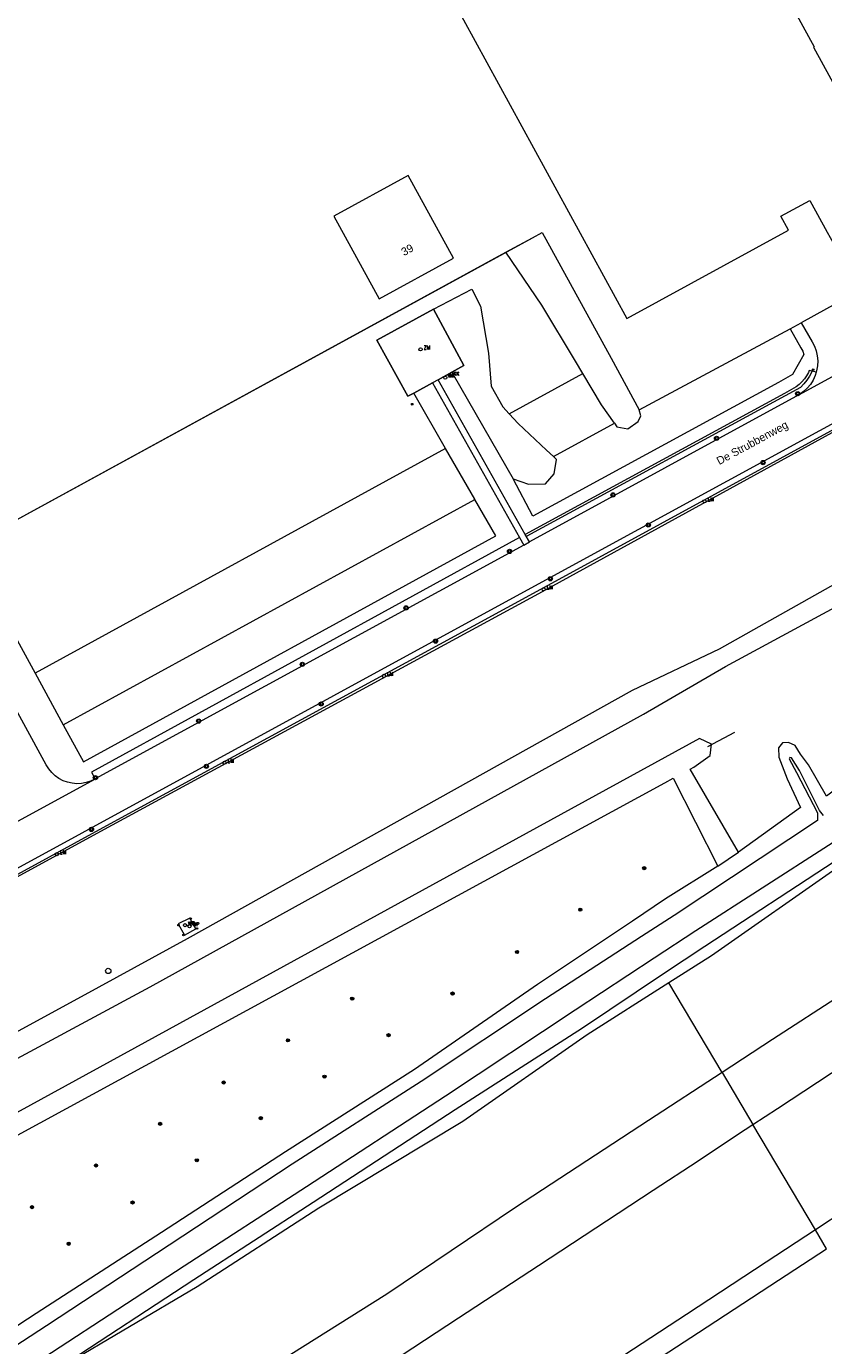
# Model space of a CAD drawing. Header units: metres. Extents: x 138165 to 154469, y 480134 to 494189.
# Tile 193 of 256: x 146662 to 146788, y 485691 to 485899. Entities that reach past the tile are written whole.
import ezdxf

# ---------------------------------------------------------------- set-up
doc = ezdxf.new("R2010")
doc.units = ezdxf.units.M
doc.header["$LTSCALE"] = 0.001
doc.header["$MEASUREMENT"] = 0
for name, color, linetype, lineweight in [('Level 5', 7, 'Continuous', 0), ('TOP-L-duiker', 7, 'Continuous', 0), ('TOP-L-terrein schutting raster hek leuning', 7, 'Continuous', 0), ('TOP-L-topo objecten punt', 7, 'Continuous', 0), ('TOP-L-topo objecten vlak', 7, 'Continuous', 0), ('TOP-T-topo huisnummering naamgeving', 7, 'Continuous', 0)]:
    doc.layers.add(name, color=color, linetype=linetype, lineweight=lineweight)
doc.styles.add('Style-INTL_ISO', font='INTL_ISO.shx')
doc.styles.add('Style-STANDARD', font='STANDARD.shx')

# ---------------------------------------------------------------- blocks, each defined once
blk = doc.blocks.new('24')
at = {"layer": 'TOP-L-topo objecten punt', "color": 7, "linetype": 'Continuous', "lineweight": 0}
for radius in [0.025, 0.0182, 0.0115, 0.005]:
    blk.add_circle((0, 0), radius, dxfattribs=at)
blk = doc.blocks.new('73')
at = {"layer": 'TOP-L-topo objecten punt', "color": 7, "linetype": 'Continuous', "lineweight": 0}
blk.add_circle((0, 0), 0.025, dxfattribs=at)
at = {"layer": 'TOP-L-topo objecten punt', "color": 7, "linetype": 'Continuous', "lineweight": 0, "style": 'Style-STANDARD'}
blk.add_text('WP', height=0.06, dxfattribs=at).set_placement((0.0483, 0))
blk = doc.blocks.new('39')
at = {"layer": 'TOP-L-topo objecten punt', "color": 7, "linetype": 'Continuous', "lineweight": 0}
for p, q in [((0.0175, 0.0175), (-0.0175, 0.0175)), ((-0.0175, 0.0175), (-0.0175, -0.0175)), ((0.0175, 0.0175), (0.0175, -0.0175)), ((0.0175, -0.0175), (-0.0175, -0.0175))]:
    blk.add_line(p, q, dxfattribs=at)
blk.add_circle((0, 0), 0.0332, dxfattribs=at)
blk = doc.blocks.new('*U13')
at = {"layer": 'Level 5', "color": 7, "linetype": 'Continuous', "lineweight": 0}
blk.add_circle((0, 0), 0.0415, dxfattribs=at)
blk = doc.blocks.new('150')
at = {"layer": 'Level 5', "color": 7, "linetype": 'Continuous', "lineweight": 0}
blk.add_blockref('*U13', (0, 0), dxfattribs=at)
blk = doc.blocks.new('16')
at = {"layer": 'TOP-L-topo objecten punt', "color": 7, "linetype": 'Continuous', "lineweight": 0}
blk.add_circle((0, 0), 0.025, dxfattribs=at)
at = {"layer": 'TOP-L-topo objecten punt', "color": 7, "linetype": 'Continuous', "lineweight": 0, "style": 'Style-STANDARD'}
blk.add_text('LM', height=0.06, dxfattribs=at).set_placement((0.0483, 0))
blk = doc.blocks.new('10')
at = {"layer": 'TOP-L-topo objecten punt', "linetype": 'Continuous', "lineweight": 0}
blk.add_circle((0, 0), 0.0125, dxfattribs=at)
blk = doc.blocks.new('168')
at = {"layer": 'TOP-L-topo objecten punt', "color": 7, "linetype": 'Continuous', "lineweight": 0}
blk.add_circle((0, 0), 0.025, dxfattribs=at)
at = {"layer": 'TOP-L-topo objecten punt', "color": 7, "linetype": 'Continuous', "lineweight": 0, "style": 'Style-STANDARD'}
blk.add_text('ZM', height=0.06, dxfattribs=at).set_placement((0.048, 0))
blk = doc.blocks.new('119')
at = {"layer": 'TOP-L-topo objecten punt', "color": 7, "linetype": 'Continuous', "lineweight": 0}
blk.add_circle((0, 0), 0.025, dxfattribs=at)
at = {"layer": 'TOP-L-topo objecten punt', "color": 7, "linetype": 'Continuous', "lineweight": 0, "style": 'Style-STANDARD'}
blk.add_text('KK', height=0.06, dxfattribs=at).set_placement((0.0483, 0))

msp = doc.modelspace()

# ---------------------------------------------------------------- linework, layer by layer
at = {"layer": 'TOP-L-duiker', "flags": 128}
msp.add_lwpolyline([(146773.56, 485787.63), (146769.32, 485785.37)], dxfattribs=at)
at = {"layer": 'TOP-L-terrein schutting raster hek leuning', "flags": 128}
for points in [[(146537.55, 485924.51), (146544.77, 485911.35), (146549.47, 485902.79), (146549.68, 485902.46), (146551.45, 485899.68), (146552.86, 485896.67), (146553.01, 485896.36), (146556.84, 485889.43), (146557.13, 485888.9), (146558.83, 485885.57), (146609.66, 485793.13), (146618.51, 485797.97), (146639.85, 485809.63), (146643.61, 485811.69), (146648.15, 485814.17), (146652.86, 485816.74), (146741.81, 485865.36), (146743.33, 485866.2)], [(146727.02, 485843.06), (146726.14, 485842.59), (146723.17, 485840.97), (146722.23, 485840.46), (146717.38, 485849.29), (146726.26, 485854.13), (146731.05, 485845.3), (146729.14, 485844.23), (146727.02, 485843.06)], [(146615.95, 485740.84), (146673.78, 485772.41), (146743.15, 485810.17), (146808.65, 485845.92)], [(146785.6, 485844.09), (146785.69, 485844.3), (146785.35, 485843.62), (146784.95, 485842.98), (146784.48, 485842.39), (146783.95, 485841.85), (146740.94, 485818.47)]]:
    msp.add_lwpolyline(points, dxfattribs=at)
at = {"layer": 'TOP-L-topo objecten vlak', "flags": 128}
for points in [[(146782.03, 485866.57), (146780.85, 485868.73), (146785.39, 485871.21), (146788.11, 485866.23), (146788.15, 485866.26), (146789.54, 485863.72), (146790.35, 485866.49), (146790.39, 485866.48), (146795.92, 485885.33), (146795.87, 485885.34), (146796.68, 485888.11), (146794.15, 485886.73), (146794.12, 485886.77), (146791.47, 485885.32), (146786.05, 485895.25), (146786.11, 485895.28), (146761.37, 485940.52), (146746.14, 485932.19), (146743.53, 485936.97), (146718.14, 485923.08), (146756.64, 485852.68), (146782.03, 485866.57)], [(146710.62, 485868.74), (146717.74, 485855.77), (146729.4, 485862.17), (146722.27, 485875.14), (146710.62, 485868.74)], [(146737.66, 485863.09), (146741.81, 485865.36), (146743.33, 485866.2), (146754.17, 485846.43), (146758.61, 485838.33)], [(146652.86, 485816.74), (146737.66, 485863.09)], [(146749.75, 485844.01), (146748.58, 485845.97), (146743.31, 485854.77), (146737.66, 485863.09)], [(146631.45, 485750.28), (146730.69, 485804.4), (146828.75, 485857.87), (146829.69, 485858.33), (146830.68, 485858.7), (146831.69, 485858.96), (146832.73, 485859.13), (146833.78, 485859.19), (146834.83, 485859.15), (146835.86, 485859), (146836.88, 485858.75), (146837.88, 485858.41), (146838.83, 485857.97), (146839.73, 485857.43), (146840.58, 485856.81), (146841.36, 485856.11), (146842.07, 485855.34), (146842.7, 485854.5)], [(146726.26, 485854.13), (146732.27, 485857.3), (146733.68, 485854.62), (146734.91, 485847.21), (146735.31, 485842.03), (146737.14, 485838.82), (146738.18, 485837.69)], [(146791.51, 485856.15), (146784.06, 485852)], [(146726.26, 485854.13), (146717.38, 485849.29), (146722.23, 485840.46), (146723.17, 485840.97)], [(146729.14, 485844.23), (146731.05, 485845.3), (146726.26, 485854.13)], [(146782.3, 485851.06), (146784.06, 485852)], [(146784.06, 485852), (146785.76, 485849.02), (146786.13, 485848.32), (146786.4, 485847.58), (146786.57, 485846.81), (146786.64, 485846.03), (146786.61, 485845.24), (146786.47, 485844.47), (146786.39, 485844.23)], [(146782.3, 485851.06), (146784.01, 485848.06), (146784.29, 485847.52), (146784.47, 485847.02), (146782.68, 485843.89), (146780.47, 485842.64), (146741.86, 485821.64), (146738.78, 485827.49)], [(146758.61, 485838.33), (146782.3, 485851.06)], [(146783.77, 485840.73), (146800.83, 485850.03)], [(146808.69, 485845.6), (146743.32, 485809.74), (146673.97, 485772.09), (146616.12, 485740.56)], [(146847.07, 485843.66), (146844.47, 485841.97), (146771.18, 485800.72), (146757.48, 485794.23), (146687.55, 485755.24), (146670.89, 485746.12), (146652.88, 485736.35)], [(146727.02, 485843.06), (146729.14, 485844.23)], [(146729.14, 485844.23), (146734.17, 485835.5), (146738.78, 485827.49)], [(146738.18, 485837.69), (146749.75, 485844.01)], [(146786.39, 485844.23), (146785.31, 485844.52), (146785.18, 485844.19), (146784.88, 485843.67), (146784.54, 485843.18), (146784.15, 485842.72), (146783.72, 485842.3), (146783.25, 485841.92), (146781.44, 485840.89), (146740.69, 485818.73)], [(146754.73, 485836.21), (146752.68, 485839.11), (146749.75, 485844.01)], [(146786.39, 485844.23), (146786.24, 485843.71), (146785.91, 485843), (146785.49, 485842.33), (146784.99, 485841.72), (146784.41, 485841.19), (146783.77, 485840.73)], [(146723.17, 485840.97), (146726.14, 485842.59)], [(146727.02, 485843.06), (146726.14, 485842.59)], [(146726.14, 485842.59), (146739.79, 485818.27)], [(146740.69, 485818.73), (146727.02, 485843.06)], [(146654.79, 485733.16), (146681.74, 485747.69), (146759.26, 485790.54), (146772.16, 485798), (146846.8, 485838.39), (146850.81, 485840.25)], [(146728.18, 485832.23), (146723.17, 485840.97)], [(146783.77, 485840.73), (146741.34, 485817.58)], [(146738.18, 485837.69), (146739.57, 485836.17), (146744.05, 485831.99), (146745.14, 485830.97)], [(146754.73, 485836.21), (146755.1, 485835.68), (146756.83, 485835.35), (146758.45, 485836.48), (146758.85, 485837.36), (146758.61, 485838.33)], [(146745.14, 485830.97), (146754.73, 485836.21)], [(146728.18, 485832.23), (146663.66, 485796.98)], [(146732.78, 485824.22), (146732.74, 485824.29), (146728.18, 485832.23)], [(146738.78, 485827.49), (146741.22, 485826.67), (146743.86, 485826.7), (146745.21, 485828.25), (146745.6, 485830.54), (146745.14, 485830.97)], [(146668.09, 485788.87), (146671.29, 485783.02), (146736.05, 485818.51), (146732.78, 485824.22)], [(146668.09, 485788.87), (146732.78, 485824.22)], [(146863.29, 485816.36), (146862.83, 485817.6), (146861.12, 485820.11), (146858.56, 485823.5), (146849.27, 485817.35), (146828.34, 485803.88), (146806.05, 485789.37), (146790.56, 485779.56), (146788.03, 485777.65), (146785.17, 485782.54), (146783.92, 485784.22), (146783.07, 485785.61), (146782.07, 485786.07), (146781.08, 485786), (146780.48, 485785.21), (146780.55, 485783.76), (146781.84, 485780.38), (146783.94, 485775.85), (146774.2, 485768.86)], [(146741.34, 485817.58), (146740.69, 485818.73)], [(146652.86, 485816.74), (146663.66, 485796.98)], [(146739.79, 485818.27), (146672.53, 485781.41), (146673.09, 485780.35)], [(146740.45, 485817.09), (146673.09, 485780.35)], [(146739.79, 485818.27), (146740.45, 485817.09)], [(146740.45, 485817.09), (146741.34, 485817.58)], [(146480.76, 485569.18), (146482.14, 485570.06), (146500.81, 485582.29), (146522.05, 485595.66), (146542.73, 485608.41), (146571.45, 485627.09), (146590.13, 485639.67), (146610.67, 485653.68), (146625.73, 485663.6), (146646.13, 485677.01), (146666.26, 485690.25), (146687.12, 485703.86), (146706.33, 485716.33), (146728.16, 485730.56), (146748.52, 485744.07), (146760.95, 485752.23), (146767.51, 485756.53), (146788.33, 485769.96), (146810.47, 485784.45), (146831.24, 485797.7), (146853.19, 485811.65), (146858.36, 485814.55)], [(146481.5, 485568.07), (146483.53, 485568.2), (146501.96, 485579.8), (146523.58, 485593.47), (146544.44, 485606.31), (146572.62, 485624.71), (146591.76, 485637.33), (146611.82, 485651.16), (146626.88, 485661.16), (146647.4, 485674.77), (146667.82, 485688.08), (146688.59, 485701.69), (146707.39, 485713.87), (146729.7, 485728.42), (146749.68, 485741.27), (146762.41, 485749.77), (146768.89, 485754.09), (146789.37, 485767.48), (146811.7, 485782.11), (146832.47, 485795.31), (146854.62, 485809.54), (146857.63, 485811.47), (146862.39, 485815.16), (146863.29, 485816.36)], [(146868.41, 485816.02), (146858.37, 485810.67), (146855.33, 485808.67), (146833.17, 485794.34), (146812.67, 485780.69), (146790.01, 485766.57), (146769.93, 485752.58), (146763.26, 485748.34)], [(146673.04, 485780.32), (146672.38, 485780), (146671.68, 485779.77), (146670.95, 485779.64), (146670.22, 485779.6), (146669.48, 485779.66), (146668.76, 485779.82), (146668.07, 485780.07), (146667.42, 485780.42), (146666.82, 485780.84), (146666.28, 485781.35), (146665.81, 485781.92), (146665.43, 485782.54), (146648.15, 485814.17)], [(146886.98, 485803.59), (146883.51, 485806.19), (146880.38, 485805.39), (146863.63, 485794.46), (146843.44, 485781.3), (146821.23, 485766.69), (146801.2, 485753.47), (146779.51, 485739.43), (146771.61, 485734.25)], [(146663.66, 485796.98), (146668.09, 485788.87)], [(146776.47, 485726.06), (146780.33, 485728.6), (146792.9, 485736.84), (146805.46, 485745.07), (146808.78, 485747.23), (146808.89, 485747.31), (146808.95, 485747.4), (146808.92, 485747.69), (146808.98, 485747.75), (146810.11, 485748.53), (146811.63, 485749.53), (146814.56, 485751.37), (146817.62, 485753.3), (146830.5, 485761.5), (146843.37, 485769.77), (146849.36, 485773.71), (146855.76, 485777.87), (146868.44, 485786.06), (146881.11, 485794.21), (146883.93, 485796.03)], [(146774.2, 485768.86), (146766.62, 485781.9), (146767.17, 485782.2), (146769.74, 485784.01), (146769.97, 485785.81), (146768.06, 485786.69), (146615.49, 485703.15), (146489.22, 485634)], [(146787.57, 485774.58), (146786.92, 485775.41), (146783.79, 485781.66), (146782.5, 485783.66), (146782.27, 485783.72), (146782.17, 485783.49), (146783.28, 485781.34), (146786.61, 485775.04), (146786.63, 485773.83), (146764.06, 485758.9), (146758.96, 485755.59), (146743.88, 485745.82), (146724.31, 485732.84), (146704.08, 485719.82), (146684.72, 485707.09), (146665.45, 485694.44), (146644.16, 485680.57)], [(146901.62, 485784.68), (146901.25, 485784.44), (146891.65, 485778.26), (146879.04, 485770.11), (146866.45, 485761.96), (146853.85, 485753.79), (146841.27, 485745.6), (146828.7, 485737.41), (146816.13, 485729.19), (146803.58, 485720.94), (146791.05, 485712.67), (146786.27, 485709.53)], [(146443.88, 485606.31), (146762.62, 485779.72), (146763.95, 485780.45), (146770.97, 485766.65)], [(146658.78, 485772.51), (146673.04, 485780.32)], [(146673.09, 485780.35), (146673.04, 485780.32)], [(146770.97, 485766.65), (146774.2, 485768.86)], [(146770.97, 485766.65), (146762.74, 485761.5), (146757.52, 485758.01), (146742.61, 485748.05), (146723.26, 485734.7), (146703.03, 485721.76), (146683.53, 485709.09), (146663.82, 485696.35), (146642.75, 485682.62), (146623.12, 485669.2), (146603.4, 485656.15), (146585.58, 485644.58), (146566.2, 485631.54), (146540.73, 485614.97), (146517.93, 485600.67), (146497.09, 485587.36), (146477.67, 485574.65), (146471.75, 485570.62)], [(146688.91, 485756.81), (146687.98, 485758.5), (146686.13, 485757.58), (146687.13, 485755.82), (146688.91, 485756.81)], [(146763.26, 485748.34), (146750.39, 485740.16), (146730.87, 485726.54), (146708.28, 485712.92), (146689.12, 485700.57), (146667.9, 485688), (146647.56, 485674.5), (146627.34, 485660.46), (146612.62, 485649.8), (146592.51, 485636.12), (146573.6, 485623.06), (146545.41, 485605.03), (146524.53, 485591.87), (146502.97, 485578.85), (146483.73, 485566.39), (146479.02, 485563.05), (146475.21, 485557.2), (146474.62, 485550.45), (146476.26, 485544.6), (146479.05, 485540.44)], [(146771.61, 485734.25), (146763.26, 485748.34)], [(146771.61, 485734.25), (146760.04, 485726.68), (146739.16, 485713.04), (146718.92, 485699.42), (146698.36, 485686.47), (146678.52, 485673.31), (146655.93, 485662.4), (146635.7, 485648.27), (146631.03, 485641.88), (146623.1, 485636.67), (146602.34, 485623.16), (146582.2, 485609.54), (146554.26, 485591.69), (146532.66, 485578.42), (146512.14, 485565.81), (146491.94, 485551.88), (146487.66, 485548.79), (146487.28, 485545.82)], [(146771.61, 485734.25), (146776.47, 485726.06)], [(146717.66, 485687.46), (146730.22, 485695.69), (146742.75, 485703.91), (146755.28, 485712.14), (146760.77, 485715.74), (146767.83, 485720.37), (146774.05, 485724.47), (146776.47, 485726.06)], [(146786.27, 485709.53), (146776.47, 485726.06)], [(146786.27, 485709.53), (146778.56, 485704.45), (146766, 485696.22), (146753.45, 485687.99)], [(146788.04, 485706.54), (146786.27, 485709.53)], [(146755.3, 485685.19), (146767.92, 485693.4), (146780.48, 485701.59), (146788.04, 485706.54)]]:
    msp.add_lwpolyline(points, dxfattribs=at)

# ---------------------------------------------------------------- block references
at = {"layer": 'TOP-L-topo objecten punt', "xscale": 10, "yscale": 10, "zscale": 10}
for name, p in [('168', (146724.24, 485847.82)), ('119', (146728.12, 485843.39)), ('119', (146728.87, 485843.72)), ('10', (146785.92, 485844.62)), ('39', (146783.49, 485840.87)), ('10', (146722.92, 485839.21)), ('39', (146770.75, 485833.85)), ('39', (146778.05, 485830.04)), ('39', (146754.48, 485824.96)), ('16', (146768.86, 485823.96)), ('39', (146760.02, 485820.24)), ('39', (146738.22, 485816.09)), ('16', (146743.57, 485810.14)), ('39', (146744.62, 485811.78)), ('39', (146721.96, 485807.21)), ('39', (146726.59, 485801.99)), ('39', (146705.67, 485798.34)), ('16', (146718.49, 485796.53)), ('39', (146708.62, 485792.12)), ('39', (146689.38, 485789.43)), ('16', (146693.43, 485782.89)), ('39', (146690.58, 485782.32)), ('39', (146673.15, 485780.55)), ('39', (146672.53, 485772.42)), ('16', (146667.09, 485768.53)), ('24', (146759.38, 485766.33)), ('24', (146749.33, 485759.8)), ('10', (146686.21, 485757.38)), ('73', (146687.22, 485757.37)), ('73', (146687.93, 485757.21)), ('10', (146688.11, 485758.41)), ('10', (146689.12, 485756.85)), ('10', (146687, 485755.82)), ('24', (146739.4, 485753.17)), ('150', (146675.17, 485750.18)), ('24', (146729.27, 485746.63)), ('24', (146713.5, 485745.83)), ('24', (146719.21, 485740.09)), ('24', (146703.41, 485739.28)), ('24', (146709.15, 485733.58)), ('24', (146693.31, 485732.66)), ('24', (146683.32, 485726.16)), ('24', (146699.13, 485727.06)), ('24', (146673.24, 485719.62)), ('24', (146689.08, 485720.44)), ('24', (146663.18, 485713.08)), ('24', (146678.99, 485713.81)), ('24', (146668.96, 485707.33))]:
    msp.add_blockref(name, p, dxfattribs=at)

# ---------------------------------------------------------------- texts
at = {"layer": 'TOP-T-topo huisnummering naamgeving', "style": 'Style-INTL_ISO'}
for s, rotation, p in [('39', 28.8, (146721.64, 485862.47)), ('De Strubbenweg', 28.5, (146771.17, 485829.64))]:
    msp.add_text(s, height=1.25, rotation=rotation, dxfattribs=at).set_placement(p)

doc.saveas('drawing.dxf')
